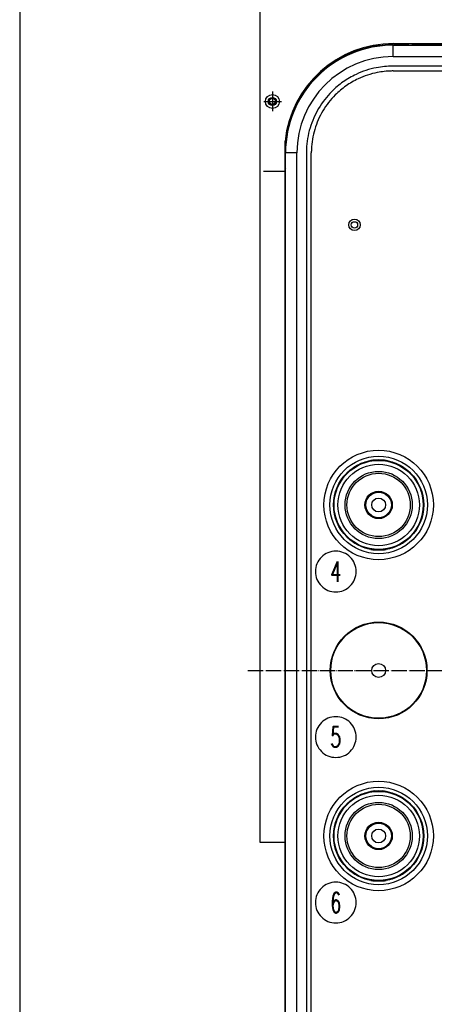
# Model space of a CAD drawing. Extents: x -1763 to 4575, y -3429 to 1051.
# Tile 53 of 174: x -700 to -374, y -402 to 371. Entities that reach past the tile are written whole.
import ezdxf

# ---------------------------------------------------------------- set-up
doc = ezdxf.new("R2010")
doc.units = 0
doc.linetypes.add('DOT_CENTER', pattern=[14, 12, -1, 0, -1])
doc.layers.get('0').update_dxf_attribs({"linetype": 'CONTINUOUS'})
for name, color, linetype in [('1', 7, 'CONTINUOUS'), ('VOLL3', 7, 'CONTINUOUS'), ('VOLL4', 7, 'CONTINUOUS')]:
    doc.layers.add(name, color=color, linetype=linetype)
doc.styles.add('CONVERTER_1', font='txt.shx', dxfattribs={"width": 0.63})

# ---------------------------------------------------------------- blocks, each defined once
blk = doc.blocks.new('TEXT__610', base_point=(-2000, -2800))
at = {"layer": '1', "color": 7, "linetype": 'CONTINUOUS'}
blk.add_line((-700.0000000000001, 800), (-700, -900), dxfattribs=at)
blk = doc.blocks.new('TEXT__611', base_point=(-467.6757416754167, 279.9999638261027))
at = {"layer": '1', "color": 1}
for points in [[(-451.6757416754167, -78.3200361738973), (-451.6757416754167, -78.3200361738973, 0.4142135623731), (-435.6757416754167, -62.32003617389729), (-435.6757416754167, -62.32003617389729, 0.4142135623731), (-451.6757416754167, -46.32003617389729), (-451.6757416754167, -46.32003617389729, 0.4142135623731), (-467.6757416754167, -62.32003617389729), (-467.6757416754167, -62.32003617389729, 0.4142135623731)], [(-451.6757416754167, -208.3200361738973), (-451.6757416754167, -208.3200361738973, 0.4142135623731), (-435.6757416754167, -192.3200361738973), (-435.6757416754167, -192.3200361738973, 0.4142135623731), (-451.6757416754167, -176.3200361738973), (-451.6757416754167, -176.3200361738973, 0.4142135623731), (-467.6757416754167, -192.3200361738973), (-467.6757416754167, -192.3200361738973, 0.4142135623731)], [(-451.6757416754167, -338.3200361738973), (-451.6757416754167, -338.3200361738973, 0.4142135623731), (-435.6757416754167, -322.3200361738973), (-435.6757416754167, -322.3200361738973, 0.4142135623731), (-451.6757416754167, -306.3200361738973), (-451.6757416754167, -306.3200361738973, 0.4142135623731), (-467.6757416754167, -322.3200361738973), (-467.6757416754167, -322.3200361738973, 0.4142135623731)]]:
    blk.add_lwpolyline(points, format="xyb", close=True, dxfattribs=at)
at = {"layer": '1', "color": 1, "char_height": 16, "attachment_point": 5, "style": 'CONVERTER_1'}
for s, insert in [('4', (-451.6757416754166, -62.32003617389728)), ('5', (-451.6757416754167, -192.3200361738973)), ('6', (-451.6757416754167, -322.3200361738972))]:
    blk.add_mtext(s, dxfattribs=dict(at, insert=insert))
blk = doc.blocks.new('TH_B__612', base_point=(383.1083233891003, 1752.199388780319))
at = {"color": 7, "linetype": 'CONTINUOUS'}
for p, q in [((-406.949999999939, 351.4500004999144), (-395.4499999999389, 351.4500004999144)), ((-406.6499999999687, 351.1500005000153), (406.6500000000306, 351.1500005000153)), ((-406.6499999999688, 342.1500005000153), (-406.6499999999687, 351.1500005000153)), ((-391.9499999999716, 351.1500005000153), (-391.9499999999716, 351.4500005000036)), ((-391.9499999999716, 351.4500005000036), (391.9500000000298, 351.4500005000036)), ((-406.6499999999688, 342.1500005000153), (406.6500000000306, 342.1500005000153)), ((406.6596200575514, 334.7350442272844), (-406.6596200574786, 334.7350442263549)), ((-406.605802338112, 330.8831880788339), (406.6058023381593, 330.8831880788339)), ((-491.4499999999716, 255.4500004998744), (-491.4499999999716, 266.9500004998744)), ((-491.1499999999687, -546.6499994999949), (-491.1499999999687, 266.6500005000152)), ((-482.1499999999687, 266.6500005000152), (-491.1499999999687, 266.6500005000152)), ((-482.1499999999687, -546.6499994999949), (-482.1499999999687, 266.6500005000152)), ((-474.7350437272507, 266.659620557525), (-474.7350437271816, -546.6596195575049)), ((-470.8831875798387, -546.6058018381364), (-470.8831875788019, 266.6058028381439)), ((-491.4499999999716, 251.9500005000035), (-491.1499999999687, 251.9500005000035)), ((-491.4499999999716, -531.9499994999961), (-491.4499999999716, 251.9500005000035)), ((-423.9999999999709, 24.92450037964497), (-423.99999999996, 24.7899527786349)), ((-423.99999999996, 24.7899527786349), (-423.9999999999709, 24.78992186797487)), ((-420.9999999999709, 24.87119204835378), (-420.9999999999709, 25.30893268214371)), ((-414.9999999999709, 25.30893268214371), (-414.9999999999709, 24.87119204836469)), ((-411.9999999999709, 24.78992186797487), (-411.9999999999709, 24.92450037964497)), ((-453.3089321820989, -6.99999949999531), (-453.2073269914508, -6.99999950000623)), ((-453.2073269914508, -6.99999950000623), (-452.87119154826, -6.99999949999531)), ((-452.7899522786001, -3.99999950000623), (-452.9244998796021, -3.99999949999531)), ((-452.7899213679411, -3.99999949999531), (-452.7899522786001, -3.99999950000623)), ((-383.2100477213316, -3.99999950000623), (-383.2100786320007, -3.99999949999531)), ((-383.0755001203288, -3.99999949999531), (-383.2100477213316, -3.99999950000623)), ((-383.1288084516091, -6.99999949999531), (-382.6910678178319, -6.99999949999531)), ((-452.87119154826, -12.99999949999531), (-453.3089321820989, -12.99999949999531)), ((-382.6910678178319, -12.99999949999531), (-383.1288084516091, -12.99999949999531)), ((-452.9244998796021, -15.99999949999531), (-452.7899213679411, -15.99999949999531)), ((-383.2100786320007, -15.99999949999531), (-383.0755001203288, -15.99999949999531)), ((-423.9999999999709, -44.78992086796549), (-423.99999999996, -44.78995177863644)), ((-423.99999999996, -44.78995177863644), (-423.9999999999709, -44.92449937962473)), ((-420.9999999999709, -45.30893168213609), (-420.9999999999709, -44.87119104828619)), ((-414.9999999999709, -44.87119104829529), (-414.9999999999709, -45.30893168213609)), ((-411.9999999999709, -44.92449937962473), (-411.9999999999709, -44.78992086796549)), ((-423.9999999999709, -235.0754996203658), (-423.99999999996, -235.2100472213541)), ((-423.99999999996, -235.2100472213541), (-423.9999999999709, -235.2100781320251)), ((-420.9999999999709, -235.1288079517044), (-420.9999999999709, -234.6910673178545)), ((-414.9999999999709, -234.6910673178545), (-414.9999999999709, -235.1288079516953)), ((-411.9999999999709, -235.2100781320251), (-411.9999999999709, -235.0754996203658)), ((-453.3089321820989, -266.9999994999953), (-452.87119154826, -266.9999994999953)), ((-452.7899213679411, -263.9999994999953), (-452.9244998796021, -263.9999994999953)), ((-383.0755001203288, -263.9999994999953), (-383.2100786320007, -263.9999994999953)), ((-383.1288084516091, -266.9999994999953), (-382.6910678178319, -266.9999994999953)), ((-453.2073269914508, -272.9999994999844), (-453.3089321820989, -272.9999994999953)), ((-452.87119154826, -272.9999994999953), (-453.2073269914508, -272.9999994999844)), ((-452.9244998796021, -275.9999994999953), (-452.7899522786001, -275.9999994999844)), ((-452.7899522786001, -275.9999994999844), (-452.7899213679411, -275.9999994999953)), ((-383.2100786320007, -275.9999994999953), (-383.2100477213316, -275.9999994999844)), ((-383.2100477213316, -275.9999994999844), (-383.0755001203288, -275.9999994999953)), ((-382.6910678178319, -272.9999994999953), (-383.1288084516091, -272.9999994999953)), ((-423.9999999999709, -304.7899208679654), (-423.99999999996, -304.7899517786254)), ((-423.99999999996, -304.7899517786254), (-423.9999999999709, -304.9244993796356)), ((-420.9999999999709, -305.3089316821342), (-420.9999999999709, -304.8711910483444)), ((-414.9999999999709, -304.8711910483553), (-414.9999999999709, -305.3089316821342)), ((-411.9999999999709, -304.9244993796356), (-411.9999999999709, -304.7899208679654))]:
    blk.add_line(p, q, dxfattribs=at)
for centre, radius in [((-436.9999999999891, 210.0000005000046), 4.5), ((-436.9999999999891, 210.0000005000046), 2.5), ((-417.9999999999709, -9.9999994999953), 43), ((-417.9999999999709, -9.9999994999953), 38.29999999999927), ((-417.9999999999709, -9.9999994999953), 35.45709558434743), ((-417.9999999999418, -9.99999949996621), 35), ((-417.9999999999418, -9.99999949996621), 32), ((-417.9999999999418, -9.99999949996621), 26.39230484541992), ((-417.9999999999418, -9.99999949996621), 24.89230484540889), ((-417.9999999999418, -9.99999949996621), 10.75), ((-417.9999999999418, -9.99999949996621), 10.25), ((-417.9999999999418, -9.99999949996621), 10), ((-417.9999999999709, -9.9999994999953), 5.4476734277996), ((-417.9999999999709, -139.9999994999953), 38), ((-417.9999999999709, -139.9999994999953), 37.56857687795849), ((-417.9999999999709, -139.9999994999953), 5.44767342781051), ((-417.9999999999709, -269.9999994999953), 43), ((-417.9999999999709, -269.9999994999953), 38.29999999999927), ((-417.9999999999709, -269.9999994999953), 35.45709558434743), ((-417.9999999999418, -269.9999995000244), 35), ((-417.9999999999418, -269.9999995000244), 32), ((-417.9999999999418, -269.9999995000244), 26.39230484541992), ((-417.9999999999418, -269.9999995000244), 24.89230484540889), ((-417.9999999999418, -269.9999995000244), 10.75), ((-417.9999999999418, -269.9999995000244), 10.25), ((-417.9999999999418, -269.9999995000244), 10), ((-417.9999999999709, -269.9999994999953), 5.4476734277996)]:
    blk.add_circle(centre, radius, dxfattribs=at)
for centre, radius, start, end in [((-406.949999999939, 266.9500004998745), 84.5000000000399, 90, -179.99999999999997), ((-406.6499999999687, 266.6500005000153), 84.5, 90, -179.99999999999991), ((-395.4499999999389, 349.4500004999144), 2.00000000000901, 58.21166938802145, 90), ((-406.6499999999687, 266.6500005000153), 75.5, 90.00000000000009, -179.99999999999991), ((-489.4499999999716, 255.4500004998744), 2, 180, -148.21166938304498), ((-417.9999999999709, -9.9999994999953), 35.30355193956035, 99.78517768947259, 170.21482231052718), ((-417.9999999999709, -9.9999994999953), 35.30352147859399, 99.78518621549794, 170.21481378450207), ((-417.9999999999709, -9.9999994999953), 35.43614950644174, 94.85643420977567, 99.7482046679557), ((-417.9999999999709, -9.9999994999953), 35.33491012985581, 85.12961787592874, 94.87038212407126), ((-417.9999999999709, -9.9999994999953), 35.43614950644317, 80.2517953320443, 85.14356579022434), ((-417.9999999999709, -9.9999994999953), 35.30355193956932, 9.78517768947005, 80.21482231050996), ((-417.9999999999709, -9.9999994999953), 35.303521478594, 9.78518621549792, 80.21481378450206), ((-417.9999999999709, -9.9999994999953), 35.33491012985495, 175.12961787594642, -175.12961787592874), ((-417.9999999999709, -9.9999994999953), 35.43614950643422, 170.25179533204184, 175.14356579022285), ((-417.9999999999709, -9.9999994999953), 35.43614950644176, 4.85643420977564, 9.74820466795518), ((-417.9999999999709, -9.9999994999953), 35.33491012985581, -4.87038212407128, 4.87038212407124), ((-417.9999999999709, -9.9999994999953), 35.43614950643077, -175.14356579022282, -170.25179533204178), ((-417.9999999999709, -9.9999994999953), 35.43614950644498, -9.74820466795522, -4.85643420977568), ((-417.9999999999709, -9.9999994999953), 35.30355193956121, -170.21482231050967, -99.78517768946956), ((-417.9999999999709, -9.9999994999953), 35.30352147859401, -170.21481378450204, -99.78518621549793), ((-417.9999999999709, -9.9999994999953), 35.303551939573, -80.21482231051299, -9.78517768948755), ((-417.9999999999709, -9.9999994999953), 35.30352147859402, -80.21481378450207, -9.78518621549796), ((-417.9999999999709, -9.9999994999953), 35.43614950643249, -99.74820466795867, -94.85643420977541), ((-417.9999999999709, -9.9999994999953), 35.33491012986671, -94.87038212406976, -85.12961787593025), ((-417.9999999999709, -9.9999994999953), 35.43614950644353, -85.14356579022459, -80.25179533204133), ((-417.9999999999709, -269.9999994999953), 35.30355193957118, 99.78517768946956, 170.2148223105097), ((-417.9999999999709, -269.9999994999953), 35.30352147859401, 99.78518621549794, 170.21481378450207), ((-417.9999999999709, -269.9999994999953), 35.43614950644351, 94.85643420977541, 99.74820466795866), ((-417.9999999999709, -269.9999994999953), 35.33491012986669, 85.12961787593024, 94.87038212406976), ((-417.9999999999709, -269.9999994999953), 35.43614950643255, 80.25179533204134, 85.14356579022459), ((-417.9999999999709, -269.9999994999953), 35.30355193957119, 9.78517768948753, 80.21482231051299), ((-417.9999999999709, -269.9999994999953), 35.30352147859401, 9.78518621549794, 80.21481378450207), ((-417.9999999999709, -269.9999994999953), 35.33491012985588, 175.12961787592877, -175.12961787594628), ((-417.9999999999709, -269.9999994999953), 35.43614950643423, 170.2517953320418, 175.14356579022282), ((-417.9999999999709, -269.9999994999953), 35.43614950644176, 4.85643420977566, 9.7482046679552), ((-417.9999999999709, -269.9999994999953), 35.33491012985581, -4.87038212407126, 4.87038212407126), ((-417.9999999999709, -269.9999994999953), 35.43614950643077, -175.14356579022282, -170.2517953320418), ((-417.9999999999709, -269.9999994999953), 35.30355193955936, -170.21482231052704, -99.78517768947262), ((-417.9999999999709, -269.9999994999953), 35.30352147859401, -170.21481378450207, -99.78518621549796), ((-417.9999999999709, -269.9999994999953), 35.30355193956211, -80.21482231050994, -9.78517768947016), ((-417.9999999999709, -269.9999994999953), 35.30352147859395, -80.21481378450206, -9.78518621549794), ((-417.9999999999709, -269.9999994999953), 35.43614950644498, -9.7482046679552, -4.85643420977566), ((-417.9999999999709, -269.9999994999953), 35.43614950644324, -99.74820466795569, -94.85643420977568), ((-417.9999999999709, -269.9999994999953), 35.33491012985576, -94.87038212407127, -85.12961787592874), ((-417.9999999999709, -269.9999994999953), 35.43614950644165, -85.14356579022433, -80.25179533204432)]:
    blk.add_arc(centre, radius, start, end, dxfattribs=at)
for points, knots in [([(-406.6596200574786, 334.7350442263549), (-406.7910894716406, 334.7350449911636), (-406.9225586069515, 334.734665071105), (-411.3316435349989, 334.7091451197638), (-415.6004208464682, 334.2812283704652), (-425.3206828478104, 332.3685220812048), (-430.6821420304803, 330.6034756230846), (-439.291842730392, 326.5314848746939), (-442.6684814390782, 324.5635518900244), (-449.0473971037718, 320.0710558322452), (-452.0378714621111, 317.5548049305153), (-454.7963379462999, 314.7963384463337), (-458.7723969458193, 310.8202794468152), (-462.2405158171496, 306.3669049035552), (-468.0023521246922, 296.7090820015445), (-470.2738803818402, 291.5418271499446), (-473.4943328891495, 280.7668168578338), (-474.4308551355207, 275.2005571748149), (-474.7084928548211, 268.7399004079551), (-474.7290247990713, 267.8968609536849), (-474.7346645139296, 266.9225878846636), (-474.7350444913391, 266.7911043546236), (-474.7350437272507, 266.659620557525)], [0, 0, 0, 0, 0.4033702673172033, 0.4033702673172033, 13.52803989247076, 13.52803989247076, 30.75641009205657, 30.75641009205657, 42.7088686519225, 42.7088686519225, 54.66132855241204, 54.66132855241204, 54.66132855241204, 71.88962769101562, 71.88962769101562, 89.11792291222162, 89.11792291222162, 106.34621499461, 106.34621499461, 108.9310189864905, 108.9310189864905, 109.3342671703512, 109.3342671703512, 109.3342671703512, 109.3342671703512]), ([(-406.605802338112, 330.8831880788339), (-407.0911668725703, 330.8831781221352), (-407.576515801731, 330.8776708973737), (-411.7376936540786, 330.7833076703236), (-415.4027155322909, 330.3846259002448), (-424.2256225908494, 328.6483061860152), (-429.2878896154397, 326.9816616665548), (-437.4171263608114, 323.1367828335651), (-440.6053268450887, 321.2786322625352), (-446.6282644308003, 317.0367841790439), (-449.4518565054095, 314.660936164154), (-452.0563960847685, 312.0563965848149), (-455.8105847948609, 308.3022078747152), (-459.085194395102, 304.0973569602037), (-464.5256008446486, 294.9784954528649), (-466.6704439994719, 290.0996039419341), (-469.7113836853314, 279.9258667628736), (-470.5957661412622, 274.6702026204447), (-470.8425285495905, 268.931387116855), (-470.8567951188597, 268.4968761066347), (-470.8776656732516, 267.5769318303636), (-470.8831776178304, 267.0913751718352), (-470.8831875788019, 266.6058028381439)], [0, 0, 0, 0, 1.344726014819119, 1.344726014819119, 11.53171097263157, 11.53171097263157, 26.2173995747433, 26.2173995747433, 36.40581855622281, 36.40581855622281, 46.59423339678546, 46.59423339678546, 46.59423339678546, 61.27983551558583, 61.27983551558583, 75.96545000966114, 75.96545000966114, 90.65109241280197, 90.65109241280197, 91.85393401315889, 91.85393401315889, 93.19782475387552, 93.19782475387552, 93.19782475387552, 93.19782475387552])]:
    blk.add_open_spline(points, degree=3, knots=knots, dxfattribs=at)
blk = doc.blocks.new('GABEL_TOP__613', base_point=(-520.6739740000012, 771.9765248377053))
at = {"layer": '1', "color": 3, "linetype": 'CONTINUOUS'}
for p, q in [((-406.283995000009, 352.4500385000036), (406.2839949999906, 352.4500385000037)), ((-491.4500000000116, -274.9999384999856), (-491.5500000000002, 251.9500385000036)), ((-511.4500000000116, -274.9999384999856), (-491.4500000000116, -274.9999384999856))]:
    blk.add_line(p, q, dxfattribs=at)
at = {"layer": '1', "color": 3, "linetype": 'DOT_CENTER'}
blk.add_line((-520.6739740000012, -139.9999994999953), (520.6739739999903, -139.9999994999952), dxfattribs=at)
at = {"layer": 'VOLL3', "color": 3, "linetype": 'CONTINUOUS'}
for p, q in [((-511.4500000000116, 486.4500385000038), (-511.4500000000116, -274.9999384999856)), ((-501.4500000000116, 314.6500385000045), (-501.4500000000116, 299.2500385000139)), ((-508.1665140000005, 306.9500385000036), (-494.2427209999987, 306.9500385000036))]:
    blk.add_line(p, q, dxfattribs=at)
for radius in [5.5, 3.20000000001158, 2.4000000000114]:
    blk.add_circle((-501.4500000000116, 306.9500385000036), radius, dxfattribs=at)
blk.add_arc((-501.4500000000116, 306.9500385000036), 2.99999999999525, 161.9999999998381, 71.99999999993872, dxfattribs=at)
at = {"layer": 'VOLL4', "color": 3, "linetype": 'CONTINUOUS'}
for q in [(-491.5500000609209, 275.7978888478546), (-508.5500000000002, 251.9500385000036)]:
    blk.add_line((-491.5500000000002, 251.9500385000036), q, dxfattribs=at)
blk.add_arc((-406.2839950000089, 266.7000385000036), 85.75, 90.00000000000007, 173.90960500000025, dxfattribs=at)
blk = doc.blocks.new('MANI_TOPVIEW__614', base_point=(-851.8423010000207, 2211.416728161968))
at = {"layer": '1'}
blk.add_blockref('GABEL_TOP__613', (-520.6739740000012, 771.9765248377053), dxfattribs=at)
blk = doc.blocks.new('TOPVIEW__615', base_point=(-851.8423010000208, 2772.414212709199))
blk.add_blockref('TH_B__612', (383.1083233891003, 1752.199388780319))
at = {"layer": '1'}
for name, p in [('MANI_TOPVIEW__614', (-851.8423010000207, 2211.416728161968)), ('TEXT__611', (-467.6757416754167, 279.9999638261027))]:
    blk.add_blockref(name, p, dxfattribs=at)
blk = doc.blocks.new('QW__616', base_point=(-6006.360685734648, 2791.839136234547))
at = {"layer": '1'}
blk.add_blockref('TOPVIEW__615', (-851.8423010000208, 2772.414212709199), dxfattribs=at)

msp = doc.modelspace()

# ---------------------------------------------------------------- block references
msp.add_blockref('QW__616', (-6006.360685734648, 2791.839136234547))
at = {"layer": '1'}
msp.add_blockref('TEXT__610', (-2000, -2800), dxfattribs=at)

doc.saveas('drawing.dxf')
